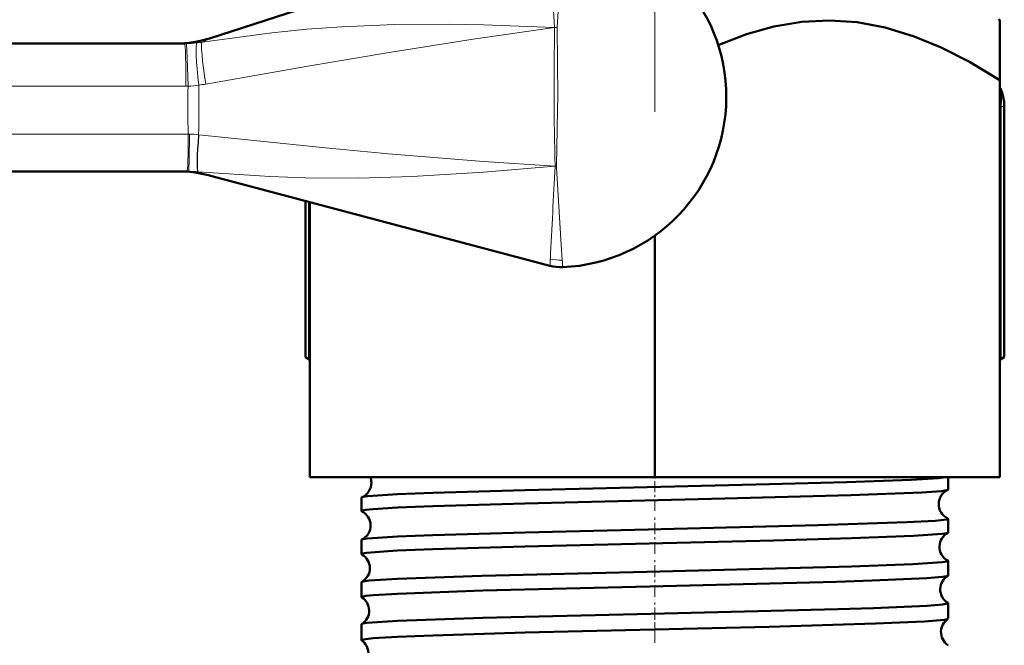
# Model space of a CAD drawing. Extents: x -1351 to 1763, y -1300 to 640.
# Tile 81 of 90: x 1694 to 1740, y -192 to -163. Entities that reach past the tile are written whole.
import ezdxf

# ---------------------------------------------------------------- set-up
doc = ezdxf.new("R2010")
doc.units = 0
doc.linetypes.add('DASHDOT', pattern=[18.5, 12, -3, 0.5, -3])

msp = doc.modelspace()

# ---------------------------------------------------------------- linework, layer by layer
at = {"color": 7, "linetype": 'DASHDOT', "lineweight": 18}
msp.add_line((1723.808, -138.453), (1723.808, -167.17), dxfattribs=at)
at = {"color": 7, "lineweight": 50}
for p, q in [((1718.836, -158.566), (1702.908, -163.719)), ((1739.936, -162.811), (1739.988, -162.87)), ((1739.988, -165.678), (1739.988, -162.87)), ((1646.407, -163.961), (1701.746, -163.961)), ((1739.988, -184.311), (1739.988, -165.678)), ((1740.204, -178.679), (1740.204, -166.907)), ((1701.861, -169.961), (1646.407, -169.961)), ((1701.932, -169.961), (1701.861, -169.961)), ((1718.888, -174.39), (1702.787, -170.128)), ((1707.412, -178.679), (1707.412, -171.353)), ((1707.628, -184.311), (1707.628, -171.41)), ((1723.808, -184.311), (1723.808, -172.971)), ((1707.412, -178.679), (1707.564, -178.756)), ((1707.628, -178.803), (1707.412, -178.679)), ((1707.564, -178.756), (1707.628, -178.788)), ((1739.988, -178.803), (1740.204, -178.679)), ((1739.988, -178.788), (1740.052, -178.756)), ((1740.052, -178.756), (1740.204, -178.679)), ((1707.628, -184.311), (1723.808, -184.311)), ((1723.808, -184.311), (1739.988, -184.311)), ((1737.567, -184.89), (1737.567, -184.311)), ((1710.049, -185.899), (1710.049, -185.264)), ((1737.567, -186.907), (1737.567, -186.257)), ((1710.049, -187.917), (1710.049, -187.248)), ((1737.567, -188.927), (1737.567, -188.24)), ((1710.049, -189.937), (1710.049, -189.23)), ((1737.567, -190.948), (1737.567, -190.22)), ((1710.049, -191.96), (1710.049, -191.21))]:
    msp.add_line(p, q, dxfattribs=at)
at = {"color": 7, "lineweight": 18}
for p, q in [((1719.105, -163.204), (1718.836, -158.566)), ((1719.105, -163.204), (1719.106, -163.213)), ((1719.105, -163.204), (1719.203, -163.209)), ((1719.203, -163.21), (1719.106, -163.213)), ((1719.203, -163.209), (1719.219, -163.21)), ((1719.219, -163.21), (1719.203, -163.21)), ((1719.219, -163.21), (1719.25, -166.461)), ((1701.746, -163.961), (1701.818, -163.961)), ((1701.808, -165.961), (1646.468, -165.961)), ((1701.907, -165.961), (1701.808, -165.961)), ((1719.25, -166.461), (1719.247, -167.077)), ((1719.247, -167.077), (1719.189, -169.713)), ((1740.052, -166.907), (1739.988, -166.844)), ((1740.052, -178.756), (1740.052, -166.907)), ((1740.204, -166.907), (1740.052, -166.907)), ((1646.46, -168.211), (1701.914, -168.211)), ((1701.914, -168.211), (1701.967, -168.212)), ((1702.4, -168.241), (1702.419, -168.243)), ((1702.383, -169.981), (1702.369, -169.98)), ((1719.131, -169.715), (1719.131, -169.719)), ((1719.131, -169.715), (1719.189, -169.717)), ((1719.189, -169.717), (1719.131, -169.719)), ((1719.19, -169.713), (1719.189, -169.717)), ((1707.564, -171.393), (1707.564, -178.756)), ((1718.903, -174.071), (1718.904, -174.068))]:
    msp.add_line(p, q, dxfattribs=at)
at = {"color": 7, "linetype": 'DASHDOT', "lineweight": 18, "ltscale": 0.042801}
msp.add_line((1723.808, -185.881), (1723.808, -184.169), dxfattribs=at)
at = {"color": 7, "linetype": 'DASHDOT', "lineweight": 18, "ltscale": 0.045451}
msp.add_line((1723.808, -187.908), (1723.808, -186.089), dxfattribs=at)
at = {"color": 7, "linetype": 'DASHDOT', "lineweight": 18, "ltscale": 0.046515}
msp.add_line((1723.808, -189.931), (1723.808, -188.071), dxfattribs=at)
at = {"color": 7, "linetype": 'DASHDOT', "lineweight": 18, "ltscale": 0.047738}
msp.add_line((1723.808, -191.959), (1723.808, -190.049), dxfattribs=at)
at = {"color": 7, "linetype": 'DASHDOT', "lineweight": 18, "ltscale": 0.321133}
msp.add_line((1723.808, -203.963), (1723.808, -191.117), dxfattribs=at)
at = {"color": 7, "lineweight": 18}
for points in [[(1719.549, -158.471), (1719.31, -161.939), (1719.219, -163.21)], [(1702.562, -163.898), (1705.831, -163.458), (1707.473, -163.293), (1709.122, -163.169), (1711.61, -163.062), (1714.105, -163.047), (1715.767, -163.079), (1719.105, -163.204)], [(1719.106, -163.213), (1715.277, -163.754), (1711.434, -164.357), (1707.614, -165), (1702.739, -165.86)], [(1701.818, -163.961), (1701.819, -163.961), (1701.82, -163.962), (1701.822, -163.964), (1701.824, -163.97), (1701.829, -163.992), (1701.853, -164.243), (1701.899, -165.502), (1701.907, -165.961)], [(1701.967, -168.212), (1701.956, -169.454), (1701.944, -169.857), (1701.936, -169.947), (1701.934, -169.957), (1701.933, -169.96), (1701.932, -169.961)], [(1702.419, -168.243), (1708.35, -168.854), (1711.314, -169.13), (1715.776, -169.493), (1719.131, -169.715)], [(1719.131, -169.719), (1715.77, -170), (1712.416, -170.207), (1709.912, -170.276), (1707.409, -170.26), (1705.74, -170.202), (1702.383, -169.981)], [(1719.189, -169.717), (1719.194, -169.796), (1719.42, -173.412), (1719.461, -174.123)]]:
    msp.add_lwpolyline(points, dxfattribs=at)
at = {"color": 7, "lineweight": 50}
for points in [[(1726.783, -164.042), (1728.115, -163.52), (1729.39, -163.158), (1730.704, -162.936), (1731.998, -162.871), (1733.294, -162.96), (1734.612, -163.207), (1735.975, -163.623), (1737.234, -164.142), (1738.565, -164.82), (1739.988, -165.678)], [(1711.733, -185.106), (1713.387, -185.039), (1717.706, -184.913), (1729.186, -184.641), (1732.797, -184.543), (1735.827, -184.432), (1737.119, -184.352), (1737.457, -184.311)], [(1710.069, -185.247), (1710.124, -185.231), (1710.34, -185.199), (1711.733, -185.106)], [(1711.733, -185.738), (1713.386, -185.67), (1717.703, -185.542), (1727.091, -185.317), (1733.005, -185.159), (1736.328, -185.028), (1737.264, -184.958), (1737.492, -184.924), (1737.549, -184.907)], [(1710.049, -185.899), (1710.049, -185.897), (1710.051, -185.893), (1710.055, -185.888), (1710.071, -185.88), (1710.246, -185.844), (1710.589, -185.808), (1711.733, -185.738)], [(1711.733, -187.09), (1713.392, -187.024), (1717.719, -186.897), (1723.493, -186.76), (1731.472, -186.566), (1735.637, -186.426), (1736.956, -186.351), (1737.498, -186.288), (1737.546, -186.274), (1737.56, -186.267), (1737.565, -186.262), (1737.567, -186.26), (1737.567, -186.257)], [(1710.064, -187.233), (1710.115, -187.217), (1710.324, -187.185), (1711.733, -187.09)], [(1711.733, -187.756), (1713.387, -187.688), (1717.706, -187.56), (1729.379, -187.278), (1733.027, -187.176), (1735.938, -187.065), (1737.282, -186.973), (1737.502, -186.939), (1737.553, -186.922)], [(1710.049, -187.917), (1710.049, -187.915), (1710.052, -187.91), (1710.057, -187.906), (1710.075, -187.897), (1710.282, -187.857), (1711.301, -187.778), (1711.733, -187.756)], [(1711.733, -189.073), (1715.684, -188.934), (1723.441, -188.743), (1727.059, -188.66), (1733.038, -188.503), (1735.915, -188.396), (1737.282, -188.304), (1737.528, -188.264), (1737.559, -188.25), (1737.566, -188.244), (1737.567, -188.24)], [(1711.733, -189.776), (1715.738, -189.633), (1723.567, -189.437), (1732.338, -189.217), (1734.002, -189.163), (1736.567, -189.05), (1737.296, -188.991), (1737.508, -188.957), (1737.557, -188.939)], [(1710.061, -189.217), (1710.123, -189.198), (1710.405, -189.158), (1711.733, -189.073)], [(1710.049, -189.937), (1710.049, -189.935), (1710.051, -189.931), (1710.055, -189.927), (1710.071, -189.919), (1710.247, -189.883), (1710.592, -189.847), (1711.733, -189.776)], [(1711.733, -191.052), (1715.734, -190.913), (1723.63, -190.719), (1732.391, -190.503), (1734.062, -190.45), (1736.591, -190.34), (1737.306, -190.282), (1737.538, -190.241), (1737.558, -190.232), (1737.564, -190.227), (1737.567, -190.223), (1737.567, -190.22)], [(1710.058, -191.198), (1710.104, -191.182), (1710.307, -191.149), (1711.733, -191.052)], [(1711.733, -191.799), (1713.393, -191.731), (1717.723, -191.602), (1729.173, -191.325), (1734.165, -191.18), (1736.462, -191.078), (1737.392, -191), (1737.527, -190.973), (1737.559, -190.96)], [(1710.049, -191.96), (1710.049, -191.958), (1710.051, -191.954), (1710.056, -191.95), (1710.071, -191.942), (1710.247, -191.906), (1710.59, -191.87), (1711.733, -191.799)]]:
    msp.add_lwpolyline(points, dxfattribs=at)
for centre, radius, start, end in [((1719.158, -166.461), 8, 272.3097, 87.198), ((1701.369, -158.963), 4.998, 269.9998, 287.9308), ((1738.204, -166.907), 2, 0, 26.8769), ((1701.507, -174.962), 5.001, 75.1749, 89.9977), ((1719.4, -172.457), 2, 255.1735, 272.3097), ((1719.4, -172.456), 2, 255.1748, 272.3085), ((1709.764, -184.573), 0.742, 1.0337, 20.6852), ((1709.772, -184.577), 0.734, 293.882, 1.2991), ((1710.074, -185.275), 0.0275, 100.1025, 157.4393), ((1737.862, -185.571), 0.734, 115.2193, 178.4369), ((1737.544, -184.882), 0.0253, 282.0505, 339.617), ((1737.862, -185.576), 0.735, 177.9935, 244.8014), ((1710.07, -185.892), 0.0228, 198.2364, 255.9713), ((1709.736, -186.571), 0.735, 0.8409, 63.4363), ((1709.736, -186.576), 0.735, 296.5402, 1.2418), ((1737.545, -186.265), 0.0246, 20.4216, 77.9906), ((1737.898, -187.571), 0.735, 117.9529, 178.3925), ((1737.548, -186.901), 0.0209, 286.0976, 343.4988), ((1710.069, -187.255), 0.0223, 103.9259, 161.4897), ((1737.899, -187.576), 0.736, 178.0437, 242.0634), ((1710.067, -187.912), 0.0192, 194.8125, 251.7203), ((1709.7, -188.572), 0.736, 0.8882, 60.6145), ((1737.548, -188.245), 0.0202, 16.6342, 73.9397), ((1709.7, -188.576), 0.736, 299.3516, 1.2089), ((1737.934, -189.572), 0.737, 120.8491, 178.3603), ((1737.55, -188.923), 0.0177, 290.3516, 346.673), ((1710.066, -189.235), 0.0186, 108.1404, 164.9916), ((1737.935, -189.575), 0.737, 178.0896, 239.1594), ((1710.065, -189.934), 0.0165, 191.9035, 247.4548), ((1709.664, -190.572), 0.737, 0.9273, 57.6413), ((1737.551, -190.224), 0.0171, 13.4077, 69.6971), ((1709.664, -190.575), 0.738, 302.3238, 1.1689), ((1710.064, -191.213), 0.0158, 112.5136, 168.073), ((1737.97, -191.572), 0.738, 123.884, 178.3248), ((1737.552, -190.946), 0.0154, 294.8823, 349.4667), ((1737.97, -191.575), 0.738, 178.1124, 236.129), ((1710.063, -191.958), 0.0145, 189.3133, 242.8736), ((1709.628, -192.572), 0.738, 0.9482, 54.5414), ((1737.553, -192.201), 0.0148, 10.6799, 65.3769)]:
    msp.add_arc(centre, radius, start, end, dxfattribs=at)
at = {"color": 7, "lineweight": 18}
for centre, radius, start, end in [((1852.366, -165.937), 133.287, 178.82911, 181.62431), ((1701.741, -158.672), 5.29, 270.8312, 276.3084), ((1701.741, -158.668), 5.293, 270.8324, 276.306), ((1701.741, -158.636), 5.326, 276.2747, 278.8737), ((1702.219, -162.807), 1.143, 287.4479, 307.0735), ((1745.547, -166.954), 43.651, 178.6966, 181.6512), ((1701.798, -162.26), 3.702, 271.6878, 279.4743), ((1658.119, -166.939), 44.3, 358.3155, 1.3284), ((1701.482, -158.839), 7.133, 277.4571, 280.1535), ((1738.304, -166.636), 1.768, 351.1844, 17.737), ((1701.927, -172.042), 3.831, 82.8945, 89.3977), ((1701.93, -175.242), 5.28, 85.2286, 89.9762), ((1702.192, -171.14), 1.175, 59.5476, 80.6402), ((2386.907, -206.856), 668.807, 176.816891, 177.18997), ((1713.372, -173.976), 5.532, 355.7045, 359.0154), ((1719.374, -172.046), 2.079, 256.9307, 272.4123), ((1713.655, -174.638), 5.829, 1.8038, 5.0525)]:
    msp.add_arc(centre, radius, start, end, dxfattribs=at)
for centre, major_axis, ratio, start_param, end_param in [((1701.746, -165.961), (0, -2), 0.030539, 1.570796, 3.141593), ((1702.546, -165.917), (0.221, -1.988), 0.068553, 3.157709, 4.702328), ((1702.877, -165.872), (0.312, -1.975), 0.067242, 3.164467, 4.695872), ((1701.861, -168.211), (0, -1.75), 0.030539, 0, 1.570796), ((1702.517, -168.236), (-0.146, -1.744), 0.065996, 4.720823, 6.270615), ((1702.535, -168.238), (-0.151, -1.743), 0.065921, 4.721222, 6.270215)]:
    msp.add_ellipse(centre, major_axis=major_axis, ratio=ratio, start_param=start_param, end_param=end_param, dxfattribs=at)

doc.saveas('drawing.dxf')
